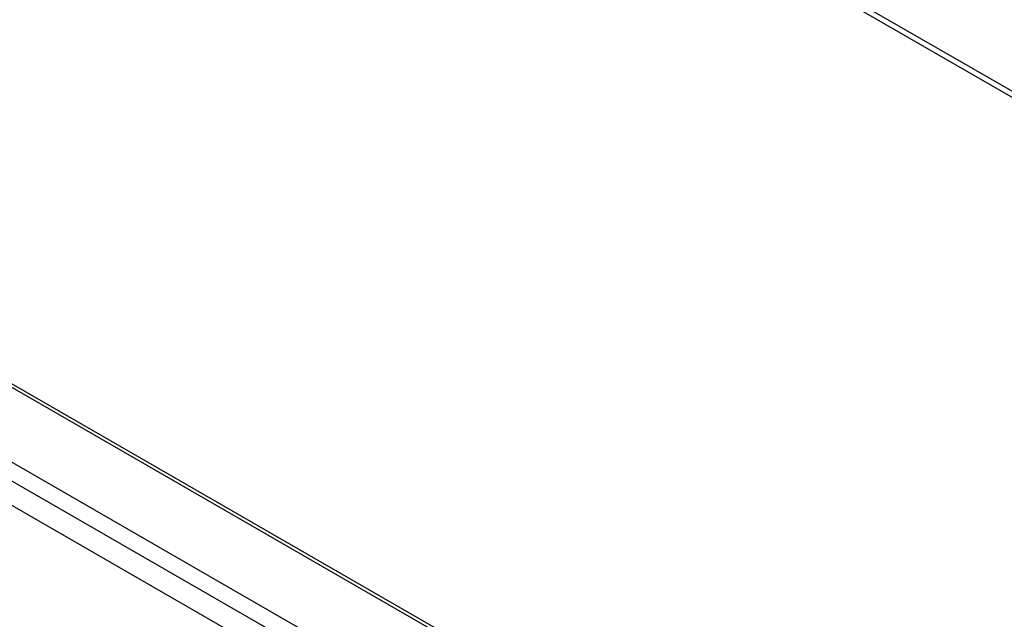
# Model space of a CAD drawing. Header units: inches. Extents: x 19 to 488, y 53 to 228.
# Tile 71 of 118: x 430 to 438, y 189 to 194. Entities that reach past the tile are written whole.
import ezdxf

# ---------------------------------------------------------------- set-up
doc = ezdxf.new("R2010")
doc.units = ezdxf.units.IN
doc.header["$MEASUREMENT"] = 0
doc.layers.add('Visible Edges(ANSI)', color=7, linetype='Continuous', lineweight=25)
doc.layers.add('Visible Tangent Edges(ANSI)', color=7, linetype='Continuous', lineweight=25)

msp = doc.modelspace()

# ---------------------------------------------------------------- linework, layer by layer
at = {"layer": 'Visible Edges(ANSI)'}
for p, q in [((413.5351, 200.1569), (445.6219, 181.6793)), ((445.6922, 180.5949), (412.7533, 199.5632))]:
    msp.add_line(p, q, dxfattribs=at)
at = {"layer": 'Visible Tangent Edges(ANSI)'}
for p, q in [((419.9711, 203.8533), (445.6219, 189.082)), ((419.9931, 203.8913), (445.6219, 189.1326)), ((445.6219, 181.646), (413.5125, 200.1366)), ((412.9566, 199.8164), (445.6219, 181.0057)), ((445.6509, 180.8275), (412.7946, 199.7481))]:
    msp.add_line(p, q, dxfattribs=at)

doc.saveas('drawing.dxf')
